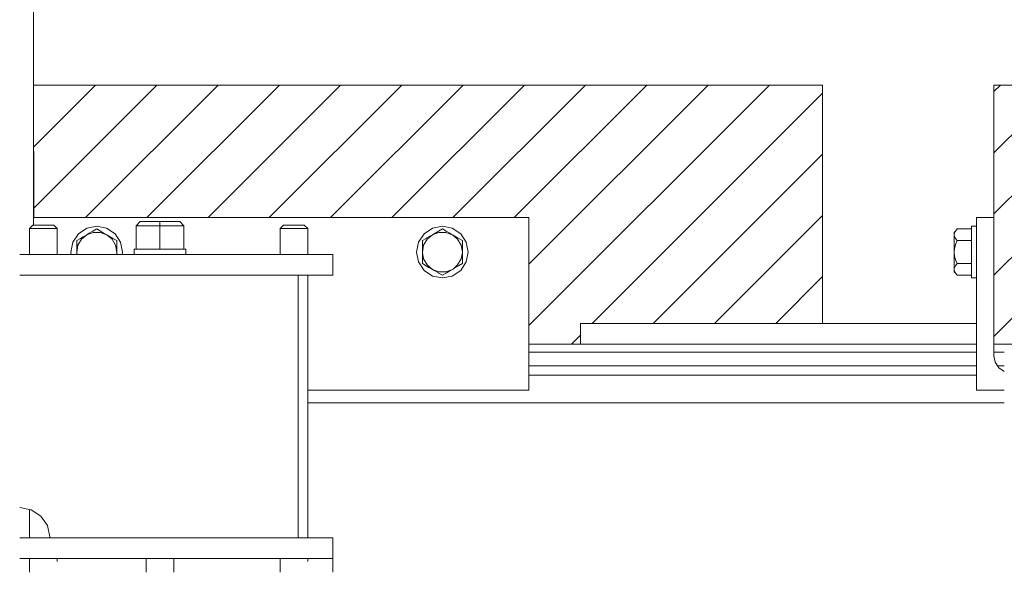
# Model space of a CAD drawing. Header units: millimetres. Extents: x 53056 to 116131, y -669674 to -625124.
# Tile 243 of 256: x 71697 to 72267, y -635135 to -634815. Entities that reach past the tile are written whole.
import ezdxf

# ---------------------------------------------------------------- set-up
doc = ezdxf.new("R2010")
doc.units = ezdxf.units.MM
doc.header["$MEASUREMENT"] = 0
doc.linetypes.add('DGN Style 1', pattern=[536.1990872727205, 0.8921781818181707, -535.3069090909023])
for name, color, linetype, lineweight in [('Main Cradle Tower', 7, 'Continuous', 0), ('Side Cradle Blocks', 7, 'Continuous', 0), ('Side Cradle Stbd', 7, 'Continuous', 0)]:
    doc.layers.add(name, color=color, linetype=linetype, lineweight=lineweight)

# ---------------------------------------------------------------- blocks, each defined once
blk = doc.blocks.new('*U55')
at = {"linetype": 'Continuous', "lineweight": 0}
h = blk.add_hatch(dxfattribs=at)
h.set_pattern_fill('HATCH', color=30, style=0, pattern_type=2)
h.set_pattern_definition([(45, (-12571.876783, 12484.932537), (-17.71895608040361, 17.71895608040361), [])])
h.paths.add_polyline_path([(-12572.31331403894, 12408.1757699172), (-12432.17145239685, 12408.1757699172), (-12432.17145239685, 12408.17580080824), (-12432.17145239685, 12546.1757699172), (-12888.67341209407, 12546.1757699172), (-12888.5907427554, 12469.4565320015), (-12888.59074260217, 12469.45638980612), (-12602.17145239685, 12469.45638980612), (-12602.17145239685, 12396.1757699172), (-12602.17142150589, 12396.1757699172), (-12572.31300512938, 12396.1757699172)])
h = blk.add_hatch(dxfattribs=at)
h.set_pattern_fill('HATCH', color=30, style=0, pattern_type=2)
h.set_pattern_definition([(45, (-12122.029683, 12446.675578), (-17.71895608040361, 17.71895608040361), [])])
h.paths.add_polyline_path([(-11934.59611059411, 12396.1757699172), (-11934.59611059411, 12396.17580080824), (-11934.59611059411, 12408.1757699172), (-11878.02989966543, 12408.1757699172), (-11878.02989966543, 12408.17580080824), (-11878.02989966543, 12469.45638980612), (-11878.02989966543, 12546.1757699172), (-12333.02989966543, 12546.1757699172), (-12333.02989966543, 12469.45638980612), (-12333.02989966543, 12396.1757699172), (-12327.02989966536, 12396.1757699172), (-12255.81300513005, 12396.1757699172), (-12255.81300513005, 12396.17580080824), (-12255.81300513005, 12406.1757699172), (-11955.81300513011, 12406.1757699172), (-11955.81300513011, 12396.17580080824), (-11955.81300513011, 12396.1757699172)])
at = {"color": 30, "linetype": 'Continuous', "lineweight": 0, "flags": 128}
for points in [[(-12572.31331403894, 12408.1757699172), (-12432.17145239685, 12408.1757699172), (-12432.17145239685, 12408.17580080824), (-12432.17145239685, 12546.1757699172), (-12888.67341209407, 12546.1757699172), (-12888.5907427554, 12469.4565320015), (-12888.59074260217, 12469.45638980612), (-12602.17145239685, 12469.45638980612), (-12602.17145239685, 12396.1757699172), (-12602.17142150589, 12396.1757699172), (-12572.31300512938, 12396.1757699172), (-12572.31331403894, 12408.1757699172)], [(-11934.59611059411, 12396.1757699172), (-11934.59611059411, 12396.17580080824), (-11934.59611059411, 12408.1757699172), (-11878.02989966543, 12408.1757699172), (-11878.02989966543, 12408.17580080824), (-11878.02989966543, 12469.45638980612), (-11878.02989966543, 12546.1757699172), (-12333.02989966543, 12546.1757699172), (-12333.02989966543, 12469.45638980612), (-12333.02989966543, 12396.1757699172), (-12327.02989966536, 12396.1757699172), (-12255.81300513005, 12396.1757699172), (-12255.81300513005, 12396.17580080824), (-12255.81300513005, 12406.1757699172), (-11955.81300513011, 12406.1757699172), (-11955.81300513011, 12396.17580080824), (-11955.81300513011, 12396.1757699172), (-11934.59611059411, 12396.1757699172)]]:
    blk.add_lwpolyline(points, close=True, dxfattribs=at)
at = {"layer": 'Main Cradle Tower', "color": 7, "linetype": 'Continuous', "lineweight": 0}
for p, q in [((-12883.04270379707, 12465.03923874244), (-12880.74660320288, 12465.03902375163)), ((-12826.99911025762, 12467.09748080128), (-12829.39911025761, 12464.69682881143)), ((-12827.00537251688, 12467.09744733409), (-12829.39911025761, 12464.70436041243)), ((-12826.99911025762, 12467.10370789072), (-12827.00530787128, 12467.09751196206)), ((-12821.53362950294, 12467.10519326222), (-12826.99911025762, 12467.10370789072)), ((-12826.99911025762, 12467.10370789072), (-12826.99911025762, 12467.09751236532)), ((-12826.99911025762, 12467.09748080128), (-12815.54270379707, 12467.0943672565)), ((-12822.93374005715, 12467.10203545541), (-12823.54270379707, 12467.10059434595)), ((-12821.53576691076, 12467.10302031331), (-12822.93374005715, 12467.10203545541)), ((-12819.77973050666, 12467.10566992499), (-12821.5335385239, 12467.1051932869)), ((-12815.54270379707, 12467.1068214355), (-12819.77969979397, 12467.10566993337)), ((-12815.54270379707, 12467.1068214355), (-12810.01231864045, 12467.10531842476)), ((-12804.08629733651, 12467.09748080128), (-12815.54270379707, 12467.0943672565)), ((-12815.54270379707, 12467.0943672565), (-12815.54270379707, 12464.69306301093)), ((-12810.01224282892, 12467.10531840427), (-12809.55196023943, 12467.1051933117)), ((-12809.55190245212, 12467.10519329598), (-12804.09256811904, 12467.10370959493)), ((-12804.09250026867, 12467.10370957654), (-12804.08629733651, 12467.10370789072)), ((-12804.08629733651, 12467.10370789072), (-12804.08629733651, 12467.09751169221)), ((-12804.08009897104, 12467.09751121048), (-12804.08629733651, 12467.10370789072)), ((-12801.68629733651, 12464.69682881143), (-12804.08629733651, 12467.09748080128)), ((-12801.68629733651, 12464.70436041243), (-12804.08003507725, 12467.09744733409)), ((-12738.04270379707, 12465.03923874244), (-12735.74660320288, 12465.03902375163)), ((-12883.62597820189, 12463.11667911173), (-12883.04270379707, 12463.11689537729)), ((-12829.39911025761, 12464.69687250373), (-12829.39911025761, 12464.70436041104)), ((-12829.39911025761, 12464.69682881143), (-12829.39911025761, 12451.09683031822)), ((-12815.54270379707, 12464.69306301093), (-12829.39911025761, 12464.69682881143)), ((-12801.68629733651, 12464.69682881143), (-12815.54270379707, 12464.69306301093)), ((-12815.54270379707, 12451.0930645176), (-12815.54270379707, 12464.69306301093)), ((-12801.68629733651, 12464.70436041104), (-12801.68629733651, 12464.69687250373)), ((-12801.68629733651, 12451.09683031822), (-12801.68629733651, 12464.69682881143)), ((-12738.62597820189, 12463.11667911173), (-12738.04270379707, 12463.11689537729)), ((-12815.54270379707, 12451.0930645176), (-12829.39911025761, 12451.09683031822)), ((-12801.68629733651, 12451.09683031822), (-12815.54270379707, 12451.0930645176)), ((-12722.29270379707, 12448.10059645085), (-12776.79270379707, 12448.10059645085)), ((-12722.29270379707, 12448.10059645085), (-12715.54270379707, 12448.10059645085)), ((-12715.54270379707, 12448.10059645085), (-12715.54270379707, 12436.10059645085)), ((-12896.72205851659, 12436.10059645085), (-12849.29270379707, 12436.10059645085)), ((-12730.04634041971, 12283.98510734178), (-12730.06362892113, 12436.10056555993)), ((-12891.04174638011, 12300.37786411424), (-12891.04207071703, 12283.98510734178)), ((-12722.29270379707, 12283.98507645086), (-12776.79270379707, 12283.98507645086)), ((-12722.29270379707, 12283.98507645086), (-12715.54270379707, 12283.98507645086)), ((-12896.72270369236, 12271.98507645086), (-12849.29270379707, 12271.98507645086)), ((-12891.04230814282, 12271.98504555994), (-12891.04246642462, 12263.98510734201)), ((-12875.04478823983, 12270.32802118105), (-12875.04497656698, 12271.98504555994)), ((-12823.53921852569, 12271.98504555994), (-12823.53986966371, 12263.98510734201)), ((-12807.54348453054, 12263.98510734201), (-12807.54366390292, 12271.98504555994)), ((-12746.04230814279, 12271.98504555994), (-12746.04246642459, 12263.98510734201)), ((-12730.04478823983, 12270.32802118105), (-12730.04497656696, 12271.98504555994)), ((-12715.54270379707, 12263.98510739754), (-12715.54270379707, 12271.98501344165))]:
    blk.add_line(p, q, dxfattribs=at)
at = {"layer": 'Main Cradle Tower', "color": 7, "linetype": 'Continuous', "lineweight": 0, "flags": 128}
for points in [[(-12888.72273458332, 12633.40637706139), (-12888.72273458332, 12633.40637760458), (-12888.72273458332, 12633.40637706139), (-12888.72273458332, 12631.12197070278), (-12888.72273458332, 12626.81794884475), (-12888.72273458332, 12620.9931957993), (-12888.72273458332, 12591.94828785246), (-12888.72273458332, 12465.03720248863)], [(-12883.04270379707, 12465.03923874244), (-12885.33880439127, 12465.03902375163), (-12887.28534448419, 12465.03841150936), (-12888.58598099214, 12465.03749522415), (-12889.04270379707, 12465.03641439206), (-12891.0233903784, 12463.0486019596)], [(-12875.07267954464, 12463.04248598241), (-12877.04270379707, 12465.03641439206), (-12877.49942660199, 12465.03749522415), (-12878.80006310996, 12465.03841150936), (-12880.74660320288, 12465.03902375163)], [(-12807.54270379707, 12467.10028543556), (-12807.54270379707, 12467.10059434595), (-12808.15166753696, 12467.09915323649), (-12809.88584954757, 12467.09793152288), (-12812.48123633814, 12467.09711520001), (-12815.54270379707, 12467.09682854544), (-12818.60417125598, 12467.09711520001), (-12821.19955804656, 12467.09793152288), (-12822.93374005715, 12467.09915323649), (-12823.54270379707, 12467.10059434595), (-12823.54270379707, 12467.10028543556)], [(-12819.78116503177, 12467.10370329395), (-12821.19955804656, 12467.10325716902), (-12821.53567689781, 12467.10302037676)], [(-12810.90405198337, 12467.09764216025), (-12811.30006310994, 12467.09792114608), (-12813.24660320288, 12467.09853338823), (-12815.54270379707, 12467.09874837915), (-12817.83880439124, 12467.09853338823), (-12819.78534448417, 12467.09792114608), (-12820.1813556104, 12467.09764216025)], [(-12810.00983924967, 12467.10329616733), (-12812.48123633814, 12467.104073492), (-12815.54270379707, 12467.10436014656), (-12818.60417125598, 12467.104073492), (-12819.78112272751, 12467.10370330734)], [(-12809.54980057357, 12467.103020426), (-12809.88584954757, 12467.10325716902), (-12810.009759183, 12467.10329614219)], [(-12807.54270379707, 12467.10059434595), (-12808.15166753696, 12467.10203545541), (-12809.54973586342, 12467.10302038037)], [(-12738.04270379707, 12465.03923874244), (-12740.33880439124, 12465.03902375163), (-12742.28534448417, 12465.03841150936), (-12743.58598099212, 12465.03749522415), (-12744.04270379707, 12465.03641439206), (-12746.02339037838, 12463.0486019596)], [(-12730.07267954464, 12463.04248598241), (-12732.04270379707, 12465.03641439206), (-12732.49942660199, 12465.03749522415), (-12733.80006310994, 12465.03841150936), (-12735.74660320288, 12465.03902375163)], [(-12891.02341580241, 12463.04857644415), (-12891.03852817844, 12463.03340969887), (-12891.03882362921, 12448.10062734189)], [(-12883.62597820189, 12463.11667911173), (-12885.04967816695, 12463.11429708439), (-12886.07354292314, 12463.11072300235), (-12886.10126315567, 12463.11062623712), (-12886.22265482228, 12463.11020248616), (-12887.49993434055, 12463.10312525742), (-12888.47331143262, 12463.09533111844), (-12888.64662551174, 12463.09338398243), (-12888.6829097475, 12463.09297633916), (-12889.44770526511, 12463.08438407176), (-12890.11168587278, 12463.07378770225), (-12890.37582391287, 12463.06740980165), (-12890.40318628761, 12463.06674910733), (-12890.67330760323, 12463.06022673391), (-12890.95302435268, 12463.04804018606), (-12891.01888370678, 12463.03677104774), (-12891.02338606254, 12463.03600065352), (-12891.03852817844, 12463.03340969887)], [(-12876.44805678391, 12463.08170822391), (-12877.22725960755, 12463.09147448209), (-12877.39740706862, 12463.09299515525), (-12877.43803168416, 12463.09335823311), (-12878.31879027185, 12463.10122991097), (-12879.37343431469, 12463.10784868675), (-12879.99362333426, 12463.11040251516), (-12880.02083789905, 12463.11051457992), (-12880.72203792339, 12463.11340199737), (-12881.60035003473, 12463.11556384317), (-12883.04270379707, 12463.11689537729)], [(-12875.73667343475, 12463.06887208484), (-12876.44805678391, 12463.08170822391), (-12875.9765862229, 12463.07289209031)], [(-12875.72040312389, 12463.06810166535), (-12875.6884064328, 12463.06750335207), (-12875.73667343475, 12463.06887208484)], [(-12875.32073477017, 12463.05707709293), (-12875.6646606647, 12463.06682998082), (-12875.6884064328, 12463.06750335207)], [(-12875.06703828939, 12463.03676756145), (-12875.06704579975, 12463.03678387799), (-12875.06973482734, 12463.04262586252), (-12875.32073477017, 12463.05707709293), (-12875.3069323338, 12463.05597300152)], [(-12875.06688046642, 12461.99178477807), (-12875.06398902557, 12463.0301429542), (-12875.06669023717, 12463.03601140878), (-12875.06701490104, 12463.03671674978)], [(-12875.06499277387, 12448.10062734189), (-12875.06669023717, 12463.03601140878), (-12875.06698697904, 12462.92895206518)], [(-12746.02341580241, 12463.04857644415), (-12746.03852817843, 12463.03340969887), (-12746.03882362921, 12448.10062734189)], [(-12738.62597820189, 12463.11667911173), (-12740.04967816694, 12463.11429708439), (-12741.07354292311, 12463.11072300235), (-12741.10126315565, 12463.11062623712), (-12741.22265482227, 12463.11020248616), (-12742.49993434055, 12463.10312525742), (-12743.47331143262, 12463.09533111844), (-12743.64662551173, 12463.09338398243), (-12743.68290974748, 12463.09297633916), (-12744.44770526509, 12463.08438407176), (-12745.11168587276, 12463.07378770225), (-12745.37582391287, 12463.06740980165), (-12745.4031862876, 12463.06674910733), (-12745.67330760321, 12463.06022673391), (-12745.95302435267, 12463.04804018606), (-12746.01888370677, 12463.03677104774), (-12746.02338606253, 12463.03600065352), (-12746.03852817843, 12463.03340969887)], [(-12731.44805678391, 12463.08170822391), (-12732.22725960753, 12463.09147448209), (-12732.39740706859, 12463.09299515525), (-12732.43803168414, 12463.09335823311), (-12733.31879027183, 12463.10122991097), (-12734.37343431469, 12463.10784868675), (-12734.99362333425, 12463.11040251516), (-12735.02083789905, 12463.11051457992), (-12735.72203792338, 12463.11340199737), (-12736.60035003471, 12463.11556384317), (-12738.04270379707, 12463.11689537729)], [(-12730.73667343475, 12463.06887208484), (-12731.44805678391, 12463.08170822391), (-12730.97658622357, 12463.07289209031)], [(-12730.72040312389, 12463.06810166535), (-12730.68840643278, 12463.06750335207), (-12730.73667343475, 12463.06887208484)], [(-12730.32073477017, 12463.05707709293), (-12730.66466066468, 12463.06682998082), (-12730.68840643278, 12463.06750335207)], [(-12730.06703828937, 12463.03676756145), (-12730.06704579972, 12463.03678387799), (-12730.06973482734, 12463.04262586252), (-12730.32073477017, 12463.05707709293), (-12730.30693233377, 12463.05597300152)], [(-12730.0668804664, 12461.99178477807), (-12730.06398902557, 12463.0301429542), (-12730.06669023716, 12463.03601140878), (-12730.06701490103, 12463.03671674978)], [(-12730.06499277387, 12448.10062734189), (-12730.06669023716, 12463.03601140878), (-12730.06698697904, 12462.92895206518)], [(-12896.72270369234, 12448.10059645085), (-12849.29270379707, 12448.10059645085), (-12776.79270379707, 12448.10059645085)], [(-12830.54270379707, 12448.10062734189), (-12830.54270379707, 12451.10059611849), (-12830.5423948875, 12451.10059684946)], [(-12829.39914114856, 12451.09789280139), (-12829.40089678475, 12451.09789403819), (-12830.54270379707, 12451.10059611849)], [(-12830.5361770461, 12451.100611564), (-12829.40089678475, 12451.10329819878), (-12829.39914114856, 12451.10329943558)], [(-12818.35855218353, 12451.09379889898), (-12821.28295528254, 12451.09407271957), (-12826.14930551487, 12451.09560332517), (-12826.87239319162, 12451.09611273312)], [(-12804.2130144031, 12451.09611273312), (-12804.93610207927, 12451.09560332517), (-12809.8024523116, 12451.09407271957), (-12812.72685540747, 12451.09379889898)], [(-12801.68626644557, 12451.10329943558), (-12801.6845108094, 12451.10329819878), (-12800.54923054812, 12451.100611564)], [(-12800.54270379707, 12451.10059611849), (-12801.6845108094, 12451.09789403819), (-12801.68626644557, 12451.09789280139)], [(-12800.54286127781, 12451.10059649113), (-12800.54270379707, 12451.10059611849), (-12800.54270379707, 12448.10062734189)], [(-12715.54270379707, 12436.10059645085), (-12776.79270379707, 12436.10059645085), (-12849.29270379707, 12436.10059645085)], [(-12735.54270379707, 12436.10056555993), (-12735.54270379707, 12303.98507645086), (-12735.54270379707, 12283.98510734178)], [(-12879.22273506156, 12283.98510734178), (-12879.23112105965, 12284.52679255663), (-12880.71469142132, 12291.05561774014), (-12884.54139705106, 12296.54951101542), (-12890.15111396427, 12300.20431818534), (-12896.72270369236, 12301.48507043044)], [(-12896.72205851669, 12283.98507645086), (-12849.29270379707, 12283.98507645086), (-12776.79270379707, 12283.98507645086)], [(-12715.54270379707, 12271.98507645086), (-12715.54270379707, 12271.98507645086), (-12715.54270379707, 12283.98507645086), (-12715.54270379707, 12283.98507645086)], [(-12715.54270379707, 12271.98507645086), (-12776.79270379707, 12271.98507645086), (-12849.29270379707, 12271.98507645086)]]:
    blk.add_lwpolyline(points, dxfattribs=at)
at = {"layer": 'Side Cradle Blocks', "color": 7, "linetype": 'Continuous', "lineweight": 0}
for p, q in [((-12888.72270369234, 12546.1757699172), (-12432.17145239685, 12546.1757699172)), ((-12432.17145239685, 12546.1757699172), (-12432.17145239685, 12408.17580080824)), ((-11878.02989966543, 12546.1757699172), (-12333.02989966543, 12546.1757699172)), ((-12333.02989966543, 12469.45638980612), (-12333.02989966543, 12546.1757699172)), ((-12602.17145239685, 12469.45638980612), (-12888.72270369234, 12469.45638980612)), ((-12602.17145239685, 12369.45638980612), (-12602.17145239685, 12469.45638980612)), ((-12343.02989966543, 12369.45638980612), (-12343.02989966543, 12469.45638980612)), ((-12333.02989966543, 12469.45638980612), (-12343.02989966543, 12469.45638980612)), ((-12333.02989966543, 12389.45638980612), (-12333.02989966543, 12469.45638980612)), ((-12857.96299728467, 12459.48763980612), (-12861.02900075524, 12456.92042395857)), ((-12854.32952402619, 12461.58542656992), (-12854.47146855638, 12461.50347485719)), ((-12852.17145239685, 12462.83138980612), (-12854.3294954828, 12461.58544304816)), ((-12846.43120091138, 12463.31458279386), (-12852.17145239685, 12464.45638980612)), ((-12850.03510368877, 12461.59796830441), (-12852.17145239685, 12462.83138980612)), ((-12846.37990750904, 12459.48763980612), (-12850.13618338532, 12460.85926877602)), ((-12657.96299728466, 12459.48763980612), (-12654.20672140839, 12460.85926877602)), ((-12657.91170388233, 12463.31458279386), (-12652.17145239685, 12464.45638980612)), ((-12654.30780110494, 12461.59796830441), (-12652.17145239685, 12462.83138980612)), ((-12652.17145239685, 12462.83138980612), (-12650.01340931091, 12461.58544304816)), ((-12650.0133807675, 12461.58542656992), (-12649.87143623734, 12461.50347485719)), ((-12646.37990750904, 12459.48763980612), (-12643.31390403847, 12456.92042395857)), ((-12356.02989966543, 12459.48763980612), (-12356.02989966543, 12456.92042395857)), ((-12356.02959075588, 12458.10993105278), (-12356.02989961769, 12459.48742684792)), ((-12354.23798944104, 12462.83138980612), (-12355.27977437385, 12461.58544304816)), ((-12354.24625137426, 12462.82102717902), (-12354.23798944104, 12462.83138980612)), ((-12354.23798944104, 12462.83138980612), (-12346.02993055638, 12462.83138980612)), ((-12861.61819346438, 12457.37731130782), (-12863.75454217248, 12456.14388980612)), ((-12863.75454217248, 12453.78718182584), (-12863.75454217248, 12456.14388980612)), ((-12842.74643425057, 12457.3898530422), (-12842.88837878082, 12457.47180475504)), ((-12840.58836262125, 12456.14388980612), (-12842.74640570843, 12457.38983656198)), ((-12663.75454217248, 12456.14388980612), (-12661.5964990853, 12457.38983656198)), ((-12661.59647054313, 12457.3898530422), (-12661.45452601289, 12457.47180475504)), ((-12642.72471132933, 12457.37731130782), (-12640.58836262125, 12456.14388980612)), ((-12640.58836262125, 12453.78718182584), (-12640.58836262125, 12456.14388980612)), ((-12355.24675605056, 12453.78718182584), (-12354.23798944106, 12456.14388980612)), ((-12355.2213738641, 12457.37731130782), (-12354.23798944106, 12456.14388980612)), ((-12354.23798944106, 12456.14388980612), (-12346.02993055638, 12456.14388980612)), ((-12863.75454217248, 12449.2255000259), (-12863.54513602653, 12448.10062734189)), ((-12840.58836262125, 12449.45638980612), (-12841.27863502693, 12453.39523462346)), ((-12840.58836262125, 12449.2255000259), (-12840.7977687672, 12448.10062734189)), ((-12840.58836262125, 12451.83047536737), (-12840.58836262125, 12449.45638980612)), ((-12663.75454217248, 12449.45638980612), (-12663.06426976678, 12453.39523462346)), ((-12663.75454217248, 12451.83047536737), (-12663.75454217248, 12449.45638980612)), ((-12640.58836262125, 12449.2255000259), (-12641.27863502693, 12445.51754498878)), ((-12356.02989966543, 12449.45635264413), (-12356.02989966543, 12445.51773410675)), ((-12356.02759869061, 12449.2255000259), (-12356.02989966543, 12445.51754498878)), ((-12356.02778669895, 12448.42473094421), (-12356.02759869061, 12449.2255000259)), ((-12663.75454217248, 12442.76888980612), (-12663.75454217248, 12444.4899814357)), ((-12663.75454217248, 12442.76888980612), (-12661.61819346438, 12441.53546830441)), ((-12642.74640570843, 12441.52294305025), (-12640.58836262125, 12442.76888980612)), ((-12640.58836262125, 12444.4899814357), (-12640.58836262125, 12442.76888980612)), ((-12355.27977437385, 12441.52294305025), (-12354.23798944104, 12442.76888980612)), ((-12355.01008577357, 12444.4899814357), (-12354.23798944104, 12442.76888980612)), ((-12354.23798944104, 12442.76888980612), (-12346.02993055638, 12442.76888980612)), ((-12661.61819346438, 12441.53546830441), (-12660.96278785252, 12441.15706969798)), ((-12657.96299728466, 12439.42513980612), (-12661.02900075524, 12441.99235565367)), ((-12657.96299728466, 12439.42513980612), (-12654.20672140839, 12438.05351083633)), ((-12654.32952402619, 12437.3273530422), (-12654.47146855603, 12437.40930475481)), ((-12652.17145239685, 12436.08138980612), (-12654.3294954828, 12437.32733656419)), ((-12650.03510368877, 12437.31481130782), (-12652.17145239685, 12436.08138980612)), ((-12642.7464057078, 12441.5229430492), (-12642.88837878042, 12441.44097485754)), ((-12642.88837878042, 12441.44097485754), (-12642.74640570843, 12441.52294305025)), ((-12356.02989966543, 12439.42597780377), (-12356.02989966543, 12441.990266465)), ((-12356.02989946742, 12439.42598317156), (-12356.02959075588, 12440.7408539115)), ((-12355.27977437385, 12437.32733656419), (-12356.02975229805, 12438.05336817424)), ((-12355.34831119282, 12441.44097485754), (-12355.27977437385, 12441.52294305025)), ((-12354.2388395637, 12436.08240652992), (-12355.27977437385, 12437.32733656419)), ((-12355.2213738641, 12437.31481130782), (-12354.23798944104, 12436.08138980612)), ((-12354.23798944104, 12436.08138980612), (-12346.02993055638, 12436.08138980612)), ((-12572.31300822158, 12396.1757699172), (-12602.17142150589, 12396.1757699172)), ((-12333.02989966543, 12396.1757699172), (-12327.03003235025, 12396.1757699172)), ((-12327.02993055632, 12380.33332072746), (-12330.10096747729, 12382.38532199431)), ((-12730.05602366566, 12369.45638980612), (-12602.17145239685, 12369.45638980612)), ((-12327.02993055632, 12369.45638980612), (-12343.02989966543, 12369.45638980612))]:
    blk.add_line(p, q, dxfattribs=at)
at = {"layer": 'Side Cradle Blocks', "color": 7, "linetype": 'Continuous', "lineweight": 0, "flags": 128}
for points in [[(-12866.90177447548, 12448.10062734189), (-12867.17145239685, 12449.45638980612), (-12866.02964538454, 12455.19664129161), (-12862.77805411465, 12460.06299152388), (-12857.91170388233, 12463.31458279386), (-12852.17145239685, 12464.45638980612)], [(-12861.61819346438, 12457.37731130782), (-12860.96278785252, 12457.75570991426), (-12859.92093396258, 12458.35722453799), (-12857.96299728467, 12459.48763980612), (-12857.2211710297, 12459.91593339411), (-12856.48673508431, 12460.33996018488), (-12854.47146855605, 12461.50347485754), (-12854.3294954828, 12461.58544304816)], [(-12857.96299728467, 12459.48763980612), (-12854.20672140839, 12460.85926877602), (-12850.13618338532, 12460.85926877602)], [(-12850.03510368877, 12461.59796830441), (-12849.3796980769, 12461.21956969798), (-12848.33784418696, 12460.61805507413), (-12846.37990750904, 12459.48763980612), (-12845.63808125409, 12459.05934621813), (-12844.9036453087, 12458.63531942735), (-12842.88837878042, 12457.47180475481), (-12842.74640570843, 12457.38983656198)], [(-12846.43120091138, 12463.31458279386), (-12841.56485067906, 12460.06299152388), (-12838.31325940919, 12455.19664129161), (-12837.17145239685, 12449.45638980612), (-12837.44113031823, 12448.10062734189)], [(-12846.37990750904, 12459.48763980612), (-12843.31390403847, 12456.92042395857), (-12841.27863502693, 12453.39523462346)], [(-12652.17145239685, 12464.45638980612), (-12646.43120091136, 12463.31458279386), (-12641.56485067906, 12460.06299152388), (-12638.31325940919, 12455.19664129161), (-12637.17145239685, 12449.45638980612), (-12638.31325940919, 12443.71613832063), (-12641.56485067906, 12438.84978808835), (-12646.43120091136, 12435.59819681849), (-12652.17145239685, 12434.45638980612), (-12657.91170388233, 12435.59819681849), (-12662.77805411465, 12438.84978808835), (-12666.02964538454, 12443.71613832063), (-12667.17145239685, 12449.45638980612), (-12666.02964538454, 12455.19664129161), (-12662.77805411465, 12460.06299152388), (-12657.91170388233, 12463.31458279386)], [(-12663.06426976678, 12453.39523462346), (-12661.02900075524, 12456.92042395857), (-12657.96299728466, 12459.48763980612)], [(-12661.5964990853, 12457.38983656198), (-12661.45452601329, 12457.47180475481), (-12659.43925948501, 12458.63531942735), (-12658.70482353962, 12459.05934621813), (-12657.96299728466, 12459.48763980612), (-12656.00506060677, 12460.61805507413), (-12654.96320671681, 12461.21956969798), (-12654.30780110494, 12461.59796830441)], [(-12654.20672140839, 12460.85926877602), (-12650.13618338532, 12460.85926877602), (-12646.37990750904, 12459.48763980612)], [(-12650.01340931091, 12461.58544304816), (-12649.87143623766, 12461.50347485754), (-12647.8561697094, 12460.33996018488), (-12647.12173376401, 12459.91593339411), (-12646.37990750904, 12459.48763980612), (-12644.42197083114, 12458.35722453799), (-12643.38011694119, 12457.75570991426), (-12642.72471132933, 12457.37731130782)], [(-12355.27977437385, 12461.58544304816), (-12356.02989966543, 12460.85926877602), (-12356.02989966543, 12459.48763980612)], [(-12355.27977437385, 12461.58544304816), (-12355.34831119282, 12461.50347485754), (-12355.90513870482, 12460.33996018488), (-12355.9982698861, 12459.91593339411), (-12356.02989966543, 12459.48763980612), (-12355.81132331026, 12458.35722453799), (-12355.52306415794, 12457.75570991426), (-12355.2213738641, 12457.37731130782)], [(-12346.02989966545, 12464.45638980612), (-12346.02989966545, 12464.45638980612), (-12343.02993055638, 12464.45638980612)], [(-12343.02993055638, 12434.45638980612), (-12346.02989966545, 12434.45638980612), (-12346.02989966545, 12435.59819681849), (-12346.02989966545, 12438.84978808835), (-12346.02989966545, 12443.71613832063), (-12346.02989966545, 12449.45638980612), (-12346.02989966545, 12455.19664129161), (-12346.02989966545, 12460.06299152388), (-12346.02989966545, 12463.31458279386), (-12346.02989966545, 12464.45638949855)], [(-12863.75454217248, 12449.45638980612), (-12863.06426976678, 12453.39523462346), (-12861.02900075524, 12456.92042395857)], [(-12863.75454217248, 12453.78718182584), (-12863.75454217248, 12453.6496193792), (-12863.75454217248, 12451.47601914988), (-12863.75454217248, 12449.45638980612), (-12863.75454217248, 12449.2255000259), (-12863.75454217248, 12448.10062734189)], [(-12840.58836262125, 12451.83047536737), (-12840.58836262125, 12453.64888513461), (-12840.58836262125, 12453.78718182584), (-12840.58836262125, 12456.14388980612)], [(-12663.75454217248, 12456.14388980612), (-12663.75454217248, 12453.78718182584), (-12663.75454217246, 12453.64888513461), (-12663.75454217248, 12451.83047536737)], [(-12643.31390403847, 12456.92042395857), (-12641.27863502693, 12453.39523462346), (-12640.58836262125, 12449.45638980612)], [(-12640.58836262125, 12444.4899814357), (-12640.58836262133, 12445.24596644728), (-12640.58836262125, 12447.03269134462), (-12640.58836262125, 12449.2255000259), (-12640.58836262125, 12449.45638980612), (-12640.58836262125, 12451.47601914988), (-12640.58836262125, 12453.6496193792), (-12640.58836262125, 12453.78718182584)], [(-12356.02989966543, 12456.92042395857), (-12356.02989966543, 12453.39523462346), (-12356.02989966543, 12449.45638980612), (-12356.02759869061, 12449.2255000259), (-12356.02760580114, 12449.25721239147)], [(-12356.02989966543, 12449.45638980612), (-12355.85514646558, 12451.47601914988), (-12355.28296798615, 12453.6496193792), (-12355.24675605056, 12453.78718182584)], [(-12840.58836262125, 12449.45638980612), (-12840.58836262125, 12449.2255000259), (-12840.58836262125, 12448.10062734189)], [(-12663.75454217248, 12444.4899814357), (-12663.75454217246, 12445.24778492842), (-12663.75454217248, 12446.87712475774), (-12663.75454217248, 12449.2255000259), (-12663.75454217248, 12449.45638980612)], [(-12661.02900075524, 12441.99235565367), (-12663.06426976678, 12445.51754498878), (-12663.75454217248, 12449.2255000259)], [(-12356.02759869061, 12449.2255000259), (-12355.77904322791, 12447.03269134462), (-12355.2387081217, 12445.24596644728), (-12355.01008577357, 12444.4899814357)], [(-12641.27863502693, 12445.51754498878), (-12643.31390403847, 12441.99235565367), (-12646.00974989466, 12439.63885040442)], [(-12356.02989966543, 12445.51754498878), (-12356.02989966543, 12445.51754498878), (-12356.02959075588, 12445.287187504)], [(-12356.02222256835, 12439.79264373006), (-12356.02201633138, 12439.63885040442), (-12356.02989966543, 12441.99235565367), (-12356.02989966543, 12445.51753309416)], [(-12660.96278785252, 12441.15706969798), (-12659.92093396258, 12440.55555507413), (-12657.96299728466, 12439.42513980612), (-12657.2211710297, 12438.99684621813), (-12656.48673508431, 12438.57281942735), (-12654.47146855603, 12437.40930475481), (-12654.3294954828, 12437.32733656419)], [(-12654.20672140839, 12438.05351083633), (-12650.13618338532, 12438.05351083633), (-12646.37990750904, 12439.42513980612)], [(-12650.03510368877, 12437.31481130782), (-12649.3796980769, 12437.69320991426), (-12648.33784418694, 12438.29472453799), (-12646.37990750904, 12439.42513980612)], [(-12646.37990750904, 12439.42513980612), (-12646.37990750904, 12439.42513980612), (-12646.00974989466, 12439.63885040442), (-12645.63808125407, 12439.85343339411), (-12644.9036453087, 12440.27746018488), (-12642.88837878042, 12441.44097485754)], [(-12355.2213738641, 12437.31481130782), (-12355.52306415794, 12437.69320991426), (-12355.81132331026, 12438.29472453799), (-12356.02989966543, 12439.42513980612), (-12356.02201633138, 12439.63885040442), (-12355.9982698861, 12439.85343339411), (-12355.90513870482, 12440.27746018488), (-12355.34831119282, 12441.44097485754)], [(-12355.22137447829, 12437.31481186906), (-12356.02989966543, 12438.05351083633), (-12356.02989966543, 12439.42513980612), (-12356.02989953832, 12439.42568123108)], [(-12330.10096747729, 12382.38532199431), (-12332.26869499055, 12385.62955548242), (-12333.02989966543, 12389.45638980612)]]:
    blk.add_lwpolyline(points, dxfattribs=at)
at = {"layer": 'Side Cradle Stbd', "color": 7, "linetype": 'Continuous', "lineweight": 0}
for p, q in [((-12343.02993055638, 12408.1757699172), (-12572.31331403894, 12408.1757699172)), ((-12572.31300512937, 12396.1757699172), (-12572.31300512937, 12408.1757699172)), ((-12343.02993055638, 12391.55839235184), (-12602.17142150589, 12391.55839235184)), ((-12343.02993055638, 12396.1757699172), (-12572.31300512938, 12396.1757699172)), ((-12327.03137996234, 12391.55839235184), (-12333.02986877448, 12391.55839235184)), ((-12343.02993055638, 12383.58382648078), (-12602.17142150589, 12383.5838264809)), ((-12327.03866320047, 12383.58382648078), (-12330.90174542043, 12383.5838264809)), ((-12343.02993055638, 12378.15552419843), (-12602.17142150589, 12378.15552419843)), ((-12327.03107282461, 12362.20639245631), (-12730.05519967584, 12362.20639245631))]:
    blk.add_line(p, q, dxfattribs=at)

msp = doc.modelspace()

# ---------------------------------------------------------------- block references
at = {"color": 7, "linetype": 'DGN Style 1', "lineweight": 0}
msp.add_blockref('*U55', (84593.95000000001, -647399.3500000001), dxfattribs=at)

doc.saveas('drawing.dxf')
